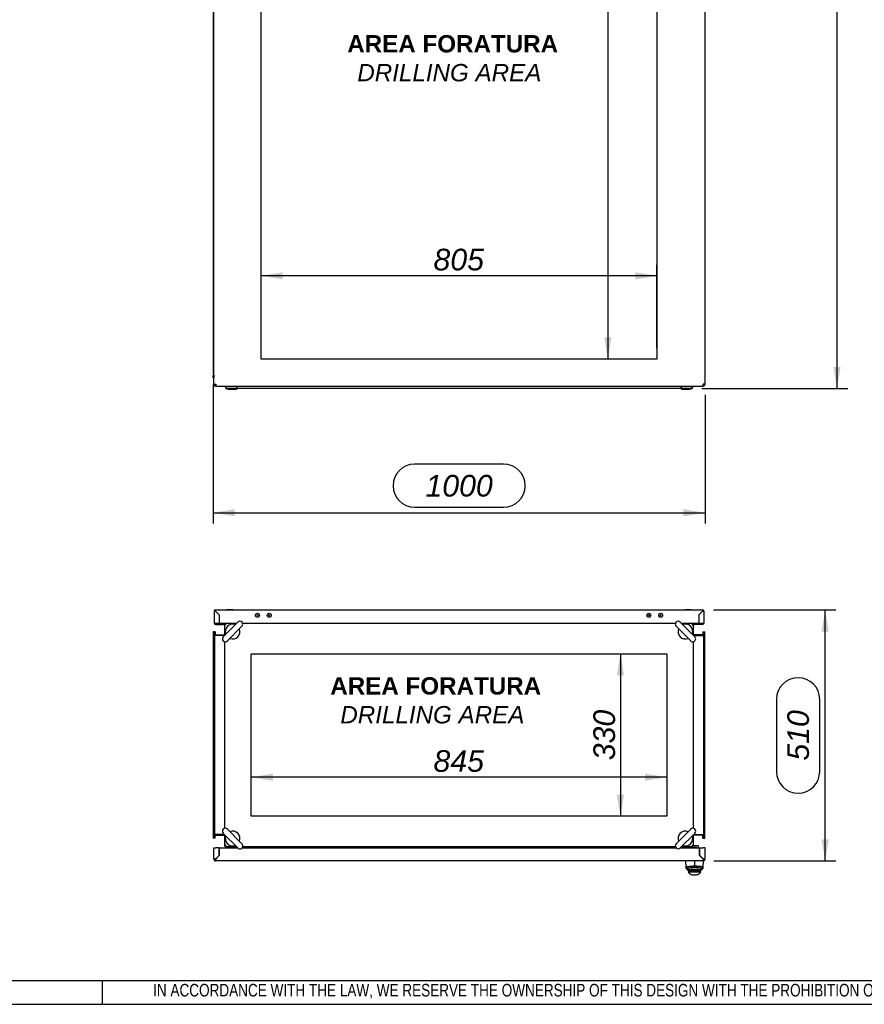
# Model space of a CAD drawing. Extents: x -15 to 412, y 11 to 308.
# Tile 6 of 10: x 203 to 310, y 11 to 136. Entities that reach past the tile are written whole.
import ezdxf
from ezdxf.lldxf.tags import DXFTag

# ---------------------------------------------------------------- set-up
doc = ezdxf.new("R2010")
doc.units = 0
doc.layers.get('0').update_dxf_attribs({"linetype": 'CONTINUOUS'})
for name, color, linetype in [('_TRANSLATION', 7, 'CONTINUOUS'), ('AE00100_03', 7, 'CONTINUOUS'), ('AE00198_03', 7, 'CONTINUOUS'), ('AE00219_03', 7, 'CONTINUOUS'), ('AE00715_01', 7, 'CONTINUOUS'), ('AE00992_10', 7, 'CONTINUOUS'), ('AE00992_31', 7, 'CONTINUOUS'), ('DEFAULT', 7, 'CONTINUOUS'), ('DV1__TRANSLATION', 7, 'CONTINUOUS'), ('DV4__TRANSLATION', 7, 'CONTINUOUS'), ('F0000000_08', 7, 'CONTINUOUS'), ('F0000000_12', 7, 'CONTINUOUS'), ('F0000000_13', 7, 'CONTINUOUS'), ('F0000000_27', 7, 'CONTINUOUS'), ('F0000000_28', 7, 'CONTINUOUS'), ('F0000001_24', 7, 'CONTINUOUS'), ('M0000000_06', 7, 'CONTINUOUS'), ('M0000000_14', 7, 'CONTINUOUS'), ('M0000000_37', 7, 'CONTINUOUS'), ('M0000000_44', 7, 'CONTINUOUS'), ('M0000000_53', 7, 'CONTINUOUS'), ('M0000000_61', 7, 'CONTINUOUS')]:
    doc.layers.add(name, color=color, linetype=linetype)
doc.styles.add('SEACAD_ARIAL', font='arial.ttf')
doc.styles.add('SEACAD_ARIALI', font='ariali.ttf')
tags = doc.linetypes.add('CENTER2', pattern=[28.575, 19.05, -3.175, 3.175, -3.175]).pattern_tags.tags
tags[10:11] = [DXFTag(74, 4), DXFTag(75, 0), DXFTag(340, '0'), DXFTag(46, 0.0), DXFTag(50, 0.0), DXFTag(44, 0.0), DXFTag(45, 0.0)]
tags[8:9] = [DXFTag(74, 4), DXFTag(75, 0), DXFTag(340, '0'), DXFTag(46, 0.0), DXFTag(50, 0.0), DXFTag(44, 0.0), DXFTag(45, 0.0)]
tags[6:7] = [DXFTag(74, 4), DXFTag(75, 0), DXFTag(340, '0'), DXFTag(46, 0.0), DXFTag(50, 0.0), DXFTag(44, 0.0), DXFTag(45, 0.0)]
tags[4:5] = [DXFTag(74, 4), DXFTag(75, 0), DXFTag(340, '0'), DXFTag(46, 0.0), DXFTag(50, 0.0), DXFTag(44, 0.0), DXFTag(45, 0.0)]
doc.dimstyles.new('ISO', dxfattribs={"dimtxt": 2.75, "dimasz": 2.75, "dimexe": 1.375, "dimexo": 1.375, "dimgap": 0.6875, "dimtad": 1, "dimdec": 1, "dimlfac": 16, "dimtxsty": 'SEACAD_ARIAL', "dimblk1": '_SE_FILLED', "dimblk2": '_SE_FILLED', "dimsah": 1, "dimcen": 1.375, "dimazin": 3, "dimtfac": 0.7, "dimtdec": 3, "dimtmove": 0, "dimatfit": 3})

# ---------------------------------------------------------------- blocks, each defined once
blk = doc.blocks.new('SE')
at = {"layer": 'DV1__TRANSLATION', "color": 7, "linetype": 'CENTER2'}
for p, q in [((233.42, 92.95), (233.42, 210.45)), ((283.73, 210.45), (283.73, 92.95)), ((283.73, 92.95), (233.42, 92.95))]:
    blk.add_line(p, q, dxfattribs=at)
at = {"layer": 'F0000000_27', "color": 7, "linetype": 'CONTINUOUS'}
blk.add_line((227.67, 89.52), (227.62, 89.52), dxfattribs=at)
blk.add_arc((227.62, 89.69), 0.175, 207.664, 270, dxfattribs=at)
at = {"layer": 'F0000000_28', "color": 7, "linetype": 'CONTINUOUS'}
for p, q in [((227.42, 89.77), (227.42, 213.64)), ((289.85, 89.77), (289.85, 213.64)), ((227.42, 89.77), (227.67, 89.77)), ((227.67, 89.52), (289.6, 89.52)), ((227.67, 89.52), (227.67, 89.52)), ((289.85, 89.77), (289.6, 89.77)), ((289.6, 89.52), (289.6, 89.52))]:
    blk.add_line(p, q, dxfattribs=at)
for centre, radius, start, end in [((227.67, 89.77), 0.25, 180, 270), ((247.32, 89.74), 19.66, 179.9221, 180.6509), ((267.41, 89.75), 22.19, 359.3908, 0.0363), ((289.6, 89.77), 0.25, 270, 360)]:
    blk.add_arc(centre, radius, start, end, dxfattribs=at)
at = {"layer": 'M0000000_06', "color": 7, "linetype": 'CONTINUOUS'}
for p, q in [((228.87, 89.52), (228.87, 89.36)), ((228.92, 89.36), (228.92, 89.52)), ((230.32, 89.2), (229.07, 89.2)), ((229.07, 89.16), (229.32, 89.16)), ((229.32, 89.1), (229.32, 89.2)), ((229.45, 89.08), (229.34, 89.08)), ((230.13, 89.08), (229.45, 89.08)), ((230.24, 89.08), (230.13, 89.08)), ((230.26, 89.1), (230.26, 89.2)), ((230.26, 89.16), (230.32, 89.16)), ((230.32, 89.36), (230.32, 89.52)), ((230.32, 89.16), (230.32, 89.36)), ((230.32, 89.16), (230.38, 89.16)), ((230.38, 89.36), (230.38, 89.52)), ((230.38, 89.16), (230.38, 89.36)), ((286.76, 89.52), (286.76, 89.36)), ((286.76, 89.36), (286.76, 89.16)), ((286.82, 89.16), (286.76, 89.16)), ((286.82, 89.52), (286.82, 89.36)), ((286.82, 89.36), (286.82, 89.16)), ((288.07, 89.2), (286.82, 89.2)), ((286.82, 89.16), (286.88, 89.16)), ((286.88, 89.1), (286.88, 89.2)), ((287.01, 89.08), (286.9, 89.08)), ((287.7, 89.08), (287.01, 89.08)), ((287.81, 89.08), (287.7, 89.08)), ((287.82, 89.1), (287.82, 89.2)), ((287.82, 89.16), (288.07, 89.16)), ((288.23, 89.52), (288.23, 89.36)), ((288.27, 89.36), (288.27, 89.52))]:
    blk.add_line(p, q, dxfattribs=at)
for centre, radius, start, end in [((229.07, 89.36), 0.203, 180, 270), ((229.07, 89.36), 0.156, 180, 270), ((229.34, 89.1), 0.0156, 180, 270), ((230.24, 89.1), 0.0156, 270, 0), ((286.9, 89.1), 0.0156, 180, 270), ((287.81, 89.1), 0.0156, 270, 0), ((288.07, 89.36), 0.156, 270, 0), ((288.07, 89.36), 0.203, 270, 0)]:
    blk.add_arc(centre, radius, start, end, dxfattribs=at)
at = {"layer": 'M0000000_14', "color": 7, "linetype": 'CONTINUOUS'}
for p in [(227.32, 212.33), (227.42, 91.08)]:
    blk.add_line(p, (227.32, 91.08), dxfattribs=at)
at = {"layer": 'M0000000_44', "color": 7, "linetype": 'CONTINUOUS'}
for p, q in [((227.32, 90.6), (227.32, 90.85)), ((227.4, 90.85), (227.4, 90.6)), ((227.4, 90.6), (227.4, 90.84))]:
    blk.add_line(p, q, dxfattribs=at)
for centre, radius, start, end in [((227.55, 90.85), 0.231, 126.4837, 180), ((227.4, 90.6), 0.0781, 180, 281.537), ((227.55, 90.85), 0.156, 151.6424, 180), ((227.56, 90.84), 0.156, 156.9261, 180), ((227.4, 90.6), 0.00313, 180, 0)]:
    blk.add_arc(centre, radius, start, end, dxfattribs=at)
at = {"layer": 'M0000000_53', "color": 7, "linetype": 'CONTINUOUS'}
blk.add_line((286.76, 89.2), (230.38, 89.2), dxfattribs=at)
blk = doc.blocks.new('SE3')
at = {"layer": 'AE00100_03', "color": 7, "linetype": 'CONTINUOUS'}
for centre, radius in [((232.95, 60.39), 0.25), ((232.95, 60.39), 0.0625), ((234.45, 60.39), 0.25), ((234.45, 60.39), 0.0625), ((282.7, 60.39), 0.25), ((282.7, 60.39), 0.0625), ((284.2, 60.39), 0.25), ((284.2, 60.39), 0.0625)]:
    blk.add_circle(centre, radius, dxfattribs=at)
at = {"layer": 'AE00198_03', "color": 7, "linetype": 'CONTINUOUS'}
for p, q in [((229.12, 30.86), (229.12, 30.83)), ((229.77, 30.83), (229.77, 30.86)), ((287.37, 30.89), (287.37, 30.85)), ((287.37, 30.85), (288.02, 30.85)), ((288.02, 30.85), (288.02, 30.89))]:
    blk.add_line(p, q, dxfattribs=at)
for centre, start, end in [((287.74, 31.18), 222.1747, 225.145), ((287.65, 31.18), 314.855, 317.8253)]:
    blk.add_arc(centre, 0.5, start, end, dxfattribs=at)
at = {"layer": 'AE00219_03', "color": 7, "linetype": 'CONTINUOUS'}
for p, q in [((229.82, 61.09), (229.07, 61.09)), ((229.07, 61.09), (229.07, 61.08)), ((229.82, 61.08), (229.82, 61.09)), ((288.07, 61.09), (287.32, 61.09)), ((287.32, 61.09), (287.32, 61.08)), ((288.07, 61.08), (288.07, 61.09))]:
    blk.add_line(p, q, dxfattribs=at)
at = {"layer": 'AE00715_01', "color": 7, "linetype": 'CONTINUOUS'}
for p, q in [((230.45, 59.52), (228.6, 57.67)), ((229.13, 57.14), (230.98, 58.99)), ((286.16, 58.99), (288.02, 57.14)), ((288.55, 57.67), (286.69, 59.52)), ((228.6, 32.68), (230.45, 30.82)), ((230.98, 31.36), (229.13, 33.21)), ((288.02, 33.21), (286.16, 31.36)), ((286.69, 30.82), (288.55, 32.68))]:
    blk.add_line(p, q, dxfattribs=at)
for centre, radius, start, end in [((229.79, 58.33), 0.937, 68.5782, 201.4218), ((230.72, 59.26), 0.375, 315, 135), ((286.42, 59.26), 0.375, 45, 225), ((287.35, 58.33), 0.937, 338.9605, 111.4218), ((228.86, 57.4), 0.375, 135, 315), ((229.79, 58.33), 0.937, 248.5782, 21.4218), ((287.35, 58.33), 0.937, 158.5782, 291.4218), ((288.28, 57.4), 0.375, 225, 45), ((228.86, 32.95), 0.375, 45, 225), ((229.79, 32.02), 0.938, 338.5782, 111.4218), ((287.35, 32.02), 0.937, 68.5782, 201.4218), ((288.28, 32.95), 0.375, 315, 135), ((229.79, 32.02), 0.937, 158.5782, 291.4218), ((230.72, 31.09), 0.375, 225, 45), ((286.42, 31.09), 0.375, 135, 315), ((287.35, 32.02), 0.938, 248.5782, 21.4218)]:
    blk.add_arc(centre, radius, start, end, dxfattribs=at)
at = {"layer": 'AE00992_10', "color": 7, "linetype": 'CONTINUOUS'}
for p, q in [((287.44, 28.39), (287.41, 29.17)), ((288.51, 29.16), (288.51, 28.54)), ((289.38, 29.65), (289.38, 29.64)), ((289.57, 29.46), (289.57, 29.46)), ((289.57, 29.46), (289.57, 29.46)), ((289.6, 29.17), (289.57, 28.39)), ((287.45, 28.23), (287.44, 28.39)), ((287.67, 28.18), (287.44, 28.39)), ((287.66, 28.02), (287.45, 28.23)), ((287.45, 28.23), (287.67, 28.02)), ((287.67, 28.06), (287.66, 28.05)), ((287.66, 28.05), (287.66, 28.02)), ((287.67, 28.18), (287.67, 28.06)), ((287.7, 27.98), (287.7, 28.06)), ((287.7, 27.92), (287.7, 27.98)), ((287.89, 27.8), (287.7, 27.98)), ((287.89, 27.74), (287.7, 27.92)), ((287.7, 27.74), (287.89, 27.74)), ((287.7, 27.74), (287.85, 27.58)), ((287.89, 27.8), (287.89, 27.74)), ((289.12, 27.74), (287.89, 27.74)), ((288.51, 28.54), (288.51, 28.33)), ((289.31, 27.98), (289.12, 27.8)), ((289.31, 27.92), (289.12, 27.74)), ((289.12, 27.74), (289.12, 27.8)), ((289.12, 27.74), (289.32, 27.74)), ((289.16, 27.58), (289.32, 27.74)), ((289.31, 27.98), (289.31, 28.07)), ((289.31, 27.98), (289.31, 27.92)), ((289.57, 28.39), (289.35, 28.18)), ((289.57, 28.23), (289.35, 28.02)), ((289.35, 28.02), (289.57, 28.23)), ((289.35, 28.05), (289.35, 28.18)), ((289.35, 28.02), (289.35, 28.05)), ((289.35, 28.05), (289.35, 28.05)), ((289.57, 28.39), (289.57, 28.23)), ((288.26, 27.42), (288.75, 27.42))]:
    blk.add_line(p, q, dxfattribs=at)
for centre, radius, start, end in [((288.51, 22.8), 5.32, 80.8971, 99.0474), ((288.26, 28.05), 0.625, 228.5904, 270), ((288.75, 28.05), 0.625, 270, 311.4096)]:
    blk.add_arc(centre, radius, start, end, dxfattribs=at)
for points, knots in [([(287.44, 28.39), (287.44, 28.4), (287.44, 28.4), (287.45, 28.41), (287.46, 28.42), (287.48, 28.42), (287.49, 28.43), (287.5, 28.43), (287.51, 28.44), (287.54, 28.45), (287.61, 28.46), (287.74, 28.49), (287.88, 28.5), (288.03, 28.52), (288.19, 28.53), (288.35, 28.54), (288.45, 28.54), (288.51, 28.54)], [0, 0, 0, 0, 0.050345, 0.095223, 0.134632, 0.168574, 0.197046, 0.220048, 0.23758, 0.249642, 0.383241, 0.499291, 0.605676, 0.70888, 0.808958, 0.905976, 1, 1, 1, 1]), ([(288.51, 28.33), (288.5, 28.33), (288.49, 28.33), (288.46, 28.33), (288.44, 28.33), (288.42, 28.33), (288.4, 28.33), (288.37, 28.32), (288.35, 28.32), (288.33, 28.32), (288.31, 28.32), (288.29, 28.32), (288.27, 28.32), (288.24, 28.32), (288.22, 28.32), (288.2, 28.31), (288.14, 28.31), (288.03, 28.3), (287.9, 28.28), (287.8, 28.25), (287.74, 28.24), (287.71, 28.22), (287.7, 28.22), (287.68, 28.21), (287.68, 28.2), (287.67, 28.19), (287.67, 28.19), (287.67, 28.18), (287.67, 28.18)], [0, 0, 0, 0, 0.016652, 0.03324, 0.049776, 0.066272, 0.082741, 0.099195, 0.115646, 0.132107, 0.14859, 0.165107, 0.18167, 0.198292, 0.214985, 0.23176, 0.248629, 0.372833, 0.49775, 0.62267, 0.748317, 0.784521, 0.82047, 0.856266, 0.892012, 0.927815, 0.963776, 1, 1, 1, 1]), ([(287.7, 27.98), (287.7, 27.99), (287.71, 27.99), (287.72, 28), (287.73, 28.01), (287.77, 28.02), (287.84, 28.03), (287.98, 28.05), (288.2, 28.07), (288.41, 28.08), (288.61, 28.08), (288.82, 28.07), (289.04, 28.05), (289.17, 28.03), (289.25, 28.02), (289.29, 28), (289.31, 27.99), (289.31, 27.99), (289.31, 27.98)], [0, 0, 0, 0, 0.025166, 0.054446, 0.087839, 0.125344, 0.199913, 0.250411, 0.382686, 0.499745, 0.500022, 0.617437, 0.74953, 0.800636, 0.874573, 0.925008, 0.966819, 1, 1, 1, 1]), ([(289.12, 27.8), (289.12, 27.8), (289.12, 27.81), (289.11, 27.81), (289.1, 27.82), (289.07, 27.83), (289.02, 27.85), (288.95, 27.86), (288.85, 27.88), (288.71, 27.89), (288.51, 27.9), (288.3, 27.89), (288.16, 27.88), (288.07, 27.86), (287.99, 27.85), (287.94, 27.83), (287.9, 27.81), (287.89, 27.8), (287.89, 27.8)], [0, 0, 0, 0, 0.031647, 0.063115, 0.094704, 0.126708, 0.189808, 0.252326, 0.31481, 0.377086, 0.500331, 0.623496, 0.685583, 0.748041, 0.810784, 0.873637, 0.936812, 1, 1, 1, 1]), ([(288.51, 28.54), (288.53, 28.54), (288.59, 28.54), (288.67, 28.54), (288.75, 28.53), (288.83, 28.53), (288.91, 28.52), (288.99, 28.52), (289.06, 28.51), (289.13, 28.5), (289.2, 28.5), (289.29, 28.48), (289.4, 28.46), (289.49, 28.44), (289.56, 28.42), (289.57, 28.4), (289.57, 28.39)], [0, 0, 0, 0, 0.0469, 0.094494, 0.142789, 0.191794, 0.241519, 0.29197, 0.343156, 0.395085, 0.447761, 0.501194, 0.617211, 0.750743, 0.831115, 1, 1, 1, 1]), ([(289.35, 28.18), (289.35, 28.18), (289.35, 28.18), (289.35, 28.19), (289.35, 28.19), (289.35, 28.19), (289.34, 28.2), (289.34, 28.2), (289.34, 28.2), (289.33, 28.21), (289.33, 28.21), (289.32, 28.22), (289.31, 28.22), (289.31, 28.22), (289.3, 28.23), (289.27, 28.24), (289.22, 28.25), (289.11, 28.28), (288.99, 28.3), (288.88, 28.31), (288.8, 28.32), (288.76, 28.32), (288.72, 28.32), (288.68, 28.32), (288.64, 28.32), (288.59, 28.33), (288.55, 28.33), (288.52, 28.33), (288.51, 28.33)], [0, 0, 0, 0, 0.018185, 0.036288, 0.054322, 0.072299, 0.090233, 0.108135, 0.126019, 0.143898, 0.161785, 0.179693, 0.197635, 0.215623, 0.23367, 0.25179, 0.377253, 0.50224, 0.626949, 0.751311, 0.782601, 0.813674, 0.844609, 0.875484, 0.906381, 0.93738, 0.96856, 1, 1, 1, 1])]:
    blk.add_open_spline(points, degree=3, knots=knots, dxfattribs=at)
at = {"layer": 'AE00992_31', "color": 7, "linetype": 'CONTINUOUS'}
for p, q in [((289.17, 30.74), (289.16, 30.74)), ((289.16, 30.47), (289.17, 30.47)), ((289.17, 30.46), (289.16, 30.46)), ((289.26, 29.77), (289.26, 29.77)), ((289.29, 29.74), (289.29, 29.74)), ((289.35, 29.67), (289.35, 29.68))]:
    blk.add_line(p, q, dxfattribs=at)
at = {"layer": 'DV4__TRANSLATION', "color": 7, "linetype": 'CENTER2'}
for p, q in [((232.17, 55.49), (284.98, 55.49)), ((232.17, 34.86), (232.17, 55.49)), ((284.98, 55.49), (284.98, 34.86)), ((284.98, 34.86), (232.17, 34.86))]:
    blk.add_line(p, q, dxfattribs=at)
at = {"layer": 'F0000000_08', "color": 7, "linetype": 'CONTINUOUS'}
for p, q in [((228.92, 30.92), (228.92, 30.99)), ((229.79, 30.86), (228.98, 30.86)), ((230.16, 30.89), (230.13, 30.83)), ((230.19, 30.97), (230.16, 30.89))]:
    blk.add_line(p, q, dxfattribs=at)
for centre, radius, start, end in [((228.98, 30.92), 0.0625, 180, 270), ((229.79, 30.8), 0.0625, 69.6359, 90), ((229.79, 30.8), 0.0625, 30, 69.6359), ((230.07, 31.02), 0.125, 339.5226, 345.5225)]:
    blk.add_arc(centre, radius, start, end, dxfattribs=at)
at = {"layer": 'F0000000_12', "color": 7, "linetype": 'CONTINUOUS'}
blk.add_line((228.1, 30.71), (228.11, 30.71), dxfattribs=at)
at = {"layer": 'F0000000_13', "color": 7, "linetype": 'CONTINUOUS'}
blk.add_line((228.11, 30.59), (228.1, 30.61), dxfattribs=at)
at = {"layer": 'F0000000_27', "color": 7, "linetype": 'CONTINUOUS'}
for p, q in [((227.45, 60.91), (227.45, 59.41)), ((227.62, 61.08), (289.52, 61.08)), ((228.07, 60.46), (227.62, 60.91)), ((227.62, 60.91), (227.62, 60.9)), ((227.62, 60.9), (227.62, 60.91)), ((227.62, 60.9), (228.07, 60.45)), ((228.07, 60.46), (228.07, 60.46)), ((228.07, 60.46), (228.07, 59.36)), ((228.07, 60.45), (228.07, 59.36)), ((289.07, 60.46), (289.52, 60.91)), ((289.52, 60.9), (289.07, 60.45)), ((289.07, 60.46), (289.07, 60.46)), ((289.07, 60.46), (289.07, 59.36)), ((289.07, 60.45), (289.07, 59.36)), ((289.52, 60.91), (289.52, 60.9)), ((289.52, 60.9), (289.52, 60.91)), ((289.7, 60.91), (289.7, 59.41)), ((227.62, 59.36), (227.45, 59.36)), ((227.47, 59.33), (227.62, 59.33)), ((228.07, 59.36), (227.62, 59.36)), ((227.62, 59.33), (227.62, 59.33)), ((227.62, 59.33), (227.62, 59.33)), ((227.62, 59.33), (228.45, 59.33)), ((227.62, 59.24), (228.45, 59.24)), ((230.29, 59.36), (228.07, 59.36)), ((228.07, 59.36), (228.07, 59.33)), ((228.07, 59.36), (228.07, 59.33)), ((228.45, 59.33), (228.63, 59.33)), ((228.63, 59.24), (228.45, 59.24)), ((228.63, 59.33), (228.84, 59.33)), ((228.63, 59.33), (228.63, 59.24)), ((228.63, 59.24), (228.77, 59.24)), ((286.06, 59.36), (231.08, 59.36)), ((289.07, 59.36), (286.85, 59.36)), ((288.3, 59.33), (288.51, 59.33)), ((288.37, 59.24), (288.51, 59.24)), ((288.51, 59.33), (288.7, 59.33)), ((288.51, 59.24), (288.51, 59.33)), ((288.7, 59.24), (288.51, 59.24)), ((289.52, 59.33), (288.7, 59.33)), ((289.52, 59.24), (288.7, 59.24)), ((289.07, 59.36), (289.52, 59.36)), ((289.07, 59.36), (289.07, 59.33)), ((289.07, 59.36), (289.07, 59.33)), ((289.52, 59.36), (289.69, 59.36)), ((289.68, 59.33), (289.52, 59.33)), ((289.53, 59.33), (289.52, 59.33)), ((289.52, 59.33), (289.52, 59.33))]:
    blk.add_line(p, q, dxfattribs=at)
for centre, radius, start, end in [((227.62, 60.91), 0.175, 90, 180), ((227.61, 71.78), 10.87, 269.1297, 270.0518), ((217.99, 60.92), 9.63, 359.8886, 0.9299), ((289.52, 60.91), 0.175, 0, 90), ((300.39, 60.92), 10.87, 179.1297, 180.0518), ((289.54, 70.53), 9.63, 269.8886, 270.9299), ((227.62, 59.41), 0.175, 180, 207.664), ((227.62, 59.41), 0.175, 207.664, 270), ((227.62, 59.41), 0.0813, 217.8681, 270), ((289.52, 59.41), 0.0813, 270, 322.1319), ((289.52, 59.41), 0.175, 270, 332.336), ((289.52, 59.41), 0.175, 332.336, 0)]:
    blk.add_arc(centre, radius, start, end, dxfattribs=at)
for centre, major_axis, start_param, end_param in [((227.62, 59.41), (0.175, 0), 3.141593, 3.431057), ((227.62, 59.41), (0.0813, 0), 3.803715, 4.712389), ((289.52, 59.41), (-0.0812, 0), 1.570796, 2.47947), ((289.52, 59.41), (-0.175, 0), 2.852128, 3.141593)]:
    blk.add_ellipse(centre, major_axis=major_axis, ratio=0.998462, start_param=start_param, end_param=end_param, dxfattribs=at)
at = {"layer": 'F0000000_28', "color": 7, "linetype": 'CONTINUOUS'}
for p, q in [((227.42, 29.42), (227.42, 30.83)), ((227.42, 30.83), (227.67, 30.83)), ((228.1, 30.83), (227.67, 30.83)), ((228.1, 29.86), (228.1, 30.83)), ((228.11, 29.86), (228.11, 30.83)), ((228.11, 30.83), (230.45, 30.83)), ((230.99, 30.83), (286.15, 30.83)), ((286.7, 30.83), (289.16, 30.83)), ((289.16, 29.86), (289.16, 30.83)), ((289.17, 30.83), (289.6, 30.83)), ((289.17, 29.86), (289.17, 30.83)), ((289.85, 30.83), (289.6, 30.83)), ((289.85, 29.42), (289.85, 30.83)), ((227.67, 29.43), (228.1, 29.86)), ((228.1, 29.86), (227.67, 29.42)), ((227.67, 29.42), (227.67, 29.43)), ((289.6, 29.17), (227.67, 29.17)), ((228.11, 29.86), (228.1, 29.86)), ((289.16, 29.86), (289.16, 29.86)), ((289.16, 29.86), (289.6, 29.42)), ((289.6, 29.43), (289.17, 29.86)), ((289.6, 29.42), (289.6, 29.43))]:
    blk.add_line(p, q, dxfattribs=at)
for centre, radius, start, end in [((227.67, 29.42), 0.25, 180, 270), ((205.47, 29.41), 22.19, 359.3908, 0.0363), ((289.62, 7.23), 22.19, 89.3908, 90.0363), ((289.6, 29.42), 0.25, 270, 0), ((309.26, 29.4), 19.66, 179.9221, 180.6509)]:
    blk.add_arc(centre, radius, start, end, dxfattribs=at)
blk.add_open_spline([(227.67, 29.43), (227.66, 29.43), (227.64, 29.43), (227.62, 29.43), (227.59, 29.42), (227.58, 29.42), (227.56, 29.42), (227.55, 29.42), (227.53, 29.42), (227.51, 29.42), (227.49, 29.42), (227.48, 29.42), (227.47, 29.42), (227.46, 29.42), (227.44, 29.42), (227.44, 29.42), (227.43, 29.42), (227.43, 29.42), (227.42, 29.42), (227.42, 29.42), (227.42, 29.42), (227.42, 29.42)], degree=3, knots=[0, 0, 0, 0, 0.0625, 0.125, 0.1875, 0.25, 0.25, 0.3125, 0.375, 0.4375, 0.5, 0.5, 0.5625, 0.625, 0.6875, 0.75, 0.75, 0.8125, 0.875, 0.9375, 1, 1, 1, 1], dxfattribs=at)
at = {"layer": 'F0000001_24', "color": 7, "linetype": 'CONTINUOUS'}
for p, q in [((287.29, 30.92), (287.29, 30.99)), ((287.48, 30.89), (287.32, 30.89)), ((288.2, 30.89), (287.48, 30.89)), ((288.22, 30.89), (288.2, 30.89)), ((288.59, 30.89), (288.22, 30.89)), ((288.38, 31.14), (288.59, 31.14)), ((288.59, 31.14), (288.67, 31.14)), ((288.67, 30.89), (288.59, 30.89)), ((288.67, 31.14), (288.95, 31.14)), ((288.73, 30.89), (288.67, 30.89)), ((288.98, 31.11), (288.98, 30.83)), ((288.99, 31.02), (288.98, 31.02)), ((288.99, 30.98), (288.98, 30.98)), ((288.99, 30.98), (288.98, 30.98)), ((288.99, 30.98), (288.99, 30.83)), ((288.99, 30.97), (288.99, 30.97)), ((288.99, 30.88), (288.99, 30.88)), ((288.99, 30.84), (288.99, 30.84))]:
    blk.add_line(p, q, dxfattribs=at)
for centre, radius, start, end in [((287.32, 30.92), 0.0312, 180, 270), ((288.1, 30.83), 0.0625, 90, 180), ((288.73, 30.83), 0.0625, 0, 90), ((288.95, 31.11), 0.0312, 0, 90)]:
    blk.add_arc(centre, radius, start, end, dxfattribs=at)
at = {"layer": 'M0000000_14', "color": 7, "linetype": 'CONTINUOUS'}
for p, q in [((230.23, 59.36), (230.23, 59.36)), ((286.92, 59.36), (286.92, 59.36)), ((227.56, 57.89), (228.76, 57.89)), ((289.58, 57.89), (288.38, 57.89)), ((227.56, 32.46), (228.76, 32.46)), ((289.58, 32.46), (288.38, 32.46)), ((230.23, 30.99), (230.23, 30.83)), ((286.92, 30.99), (286.92, 30.83))]:
    blk.add_line(p, q, dxfattribs=at)
at = {"layer": 'M0000000_37', "color": 7, "linetype": 'CONTINUOUS'}
for p, q in [((229.16, 59.36), (229.16, 59.36)), ((229.3, 59.36), (229.3, 59.36)), ((229.59, 59.36), (229.59, 59.36)), ((229.74, 59.36), (229.74, 59.36)), ((287.41, 59.36), (287.41, 59.36)), ((287.55, 59.36), (287.55, 59.36)), ((287.84, 59.36), (287.84, 59.36)), ((287.99, 59.36), (287.99, 59.36))]:
    blk.add_line(p, q, dxfattribs=at)
at = {"layer": 'M0000000_44', "color": 7, "linetype": 'CONTINUOUS'}
for p, q in [((227.32, 58.3), (227.32, 32.05)), ((227.48, 58.3), (227.32, 58.3)), ((227.48, 58.3), (227.48, 32.05)), ((227.56, 58.3), (227.48, 58.3)), ((227.56, 58.3), (227.56, 57.83)), ((228.76, 57.83), (227.56, 57.83)), ((288.38, 57.83), (289.58, 57.83)), ((289.58, 58.3), (289.58, 57.83)), ((289.58, 58.3), (289.67, 58.3)), ((289.67, 32.05), (289.67, 58.3)), ((289.67, 58.3), (289.82, 58.3)), ((289.82, 32.05), (289.82, 58.3)), ((227.48, 32.05), (227.32, 32.05)), ((227.56, 32.05), (227.48, 32.05)), ((227.56, 32.05), (227.56, 32.52)), ((228.76, 32.52), (227.56, 32.52)), ((288.38, 32.52), (289.58, 32.52)), ((289.58, 32.05), (289.58, 32.52)), ((289.58, 32.05), (289.67, 32.05)), ((289.67, 32.05), (289.82, 32.05))]:
    blk.add_line(p, q, dxfattribs=at)
at = {"layer": 'M0000000_53', "color": 7, "linetype": 'CONTINUOUS'}
for p, q in [((230.29, 59.36), (230.29, 59.36)), ((286.85, 59.36), (286.85, 59.36)), ((230.29, 30.83), (230.29, 30.99)), ((286.85, 30.83), (286.85, 30.99))]:
    blk.add_line(p, q, dxfattribs=at)
at = {"layer": 'M0000000_61', "color": 7, "linetype": 'CONTINUOUS'}
for p, q in [((228.76, 59.21), (228.76, 59.18)), ((228.76, 59.19), (228.76, 57.83)), ((228.93, 59.19), (228.93, 59.36)), ((230.29, 59.36), (228.93, 59.36)), ((286.06, 59.36), (231.08, 59.36)), ((288.21, 59.36), (286.85, 59.36)), ((288.21, 59.36), (288.21, 59.19)), ((288.23, 59.36), (288.21, 59.36)), ((288.38, 57.83), (288.38, 59.19)), ((228.76, 57.04), (228.76, 33.31)), ((288.38, 33.31), (288.38, 57.04)), ((228.76, 32.52), (228.76, 31.16)), ((288.38, 31.16), (288.38, 32.52)), ((228.91, 30.99), (228.94, 30.99)), ((228.93, 30.99), (228.93, 31.16)), ((228.93, 30.99), (230.29, 30.99)), ((231.08, 30.99), (286.06, 30.99)), ((286.85, 30.99), (288.21, 30.99)), ((288.21, 31.16), (288.21, 30.99)), ((288.38, 31.14), (288.38, 31.16))]:
    blk.add_line(p, q, dxfattribs=at)
for centre, radius, start, end in [((228.93, 59.19), 0.175, 99.2594, 172.5262), ((228.93, 59.17), 0.193, 88.785, 98.1014), ((288.21, 59.19), 0.175, 0, 83.5192), ((228.93, 31.16), 0.175, 180, 263.5192), ((288.21, 31.18), 0.193, 268.7848, 278.1019), ((288.21, 31.16), 0.175, 279.2596, 352.5261)]:
    blk.add_arc(centre, radius, start, end, dxfattribs=at)
for points, knots in [([(228.93, 59.19), (228.91, 59.19), (228.89, 59.19), (228.85, 59.19), (228.83, 59.19), (228.79, 59.19), (228.78, 59.19), (228.76, 59.19), (228.76, 59.19), (228.76, 59.19)], [0, 0, 0, 0, 0.25, 0.25, 0.5, 0.5, 0.75, 0.75, 1, 1, 1, 1]), ([(288.21, 59.19), (288.21, 59.19), (288.21, 59.19), (288.22, 59.19), (288.23, 59.19), (288.23, 59.19), (288.25, 59.19), (288.26, 59.19), (288.28, 59.19), (288.29, 59.19), (288.31, 59.19), (288.32, 59.19), (288.33, 59.19), (288.34, 59.19), (288.35, 59.19), (288.36, 59.19), (288.37, 59.19), (288.38, 59.19), (288.38, 59.19), (288.38, 59.19), (288.38, 59.19), (288.38, 59.19), (288.38, 59.19), (288.38, 59.19), (288.38, 59.19)], [0, 0, 0, 0, 0.015632, 0.031264, 0.062522, 0.093779, 0.125036, 0.187528, 0.25002, 0.312514, 0.37501, 0.437506, 0.5, 0.562494, 0.62499, 0.687486, 0.74998, 0.812472, 0.874964, 0.906221, 0.937478, 0.968736, 0.984368, 1, 1, 1, 1]), ([(228.93, 31.16), (228.93, 31.16), (228.93, 31.16), (228.92, 31.16), (228.92, 31.16), (228.91, 31.16), (228.9, 31.16), (228.88, 31.16), (228.87, 31.16), (228.85, 31.16), (228.84, 31.16), (228.82, 31.16), (228.81, 31.16), (228.8, 31.16), (228.79, 31.16), (228.78, 31.16), (228.77, 31.16), (228.77, 31.16), (228.76, 31.16), (228.76, 31.16), (228.76, 31.16), (228.76, 31.16), (228.76, 31.16), (228.76, 31.16), (228.76, 31.16)], [0, 0, 0, 0, 0.015632, 0.031264, 0.062522, 0.093779, 0.125036, 0.187528, 0.25002, 0.312514, 0.37501, 0.437506, 0.5, 0.562494, 0.62499, 0.687486, 0.74998, 0.812472, 0.874964, 0.906221, 0.937478, 0.968736, 0.984368, 1, 1, 1, 1]), ([(288.21, 31.16), (288.23, 31.16), (288.25, 31.16), (288.3, 31.16), (288.32, 31.16), (288.35, 31.16), (288.36, 31.16), (288.38, 31.16), (288.38, 31.16), (288.38, 31.16)], [0, 0, 0, 0, 0.25, 0.25, 0.5, 0.5, 0.75, 0.75, 1, 1, 1, 1])]:
    blk.add_open_spline(points, degree=3, knots=knots, dxfattribs=at)
blk = doc.blocks.new('DMBLK145')
at = {"layer": '_TRANSLATION', "linetype": 'CONTINUOUS'}
for points in [[(277.03, 207.7), (277.94, 207.7), (277.49, 210.45)], [(277.03, 95.7), (277.49, 92.95), (277.94, 95.7)]]:
    blk.add_hatch(color=7, dxfattribs=at).paths.add_polyline_path(points)
at = {"layer": '_TRANSLATION', "color": 7, "linetype": 'CONTINUOUS'}
for p, q in [((282.35, 210.45), (276.11, 210.45)), ((277.49, 210.45), (277.49, 92.95)), ((282.35, 92.95), (276.11, 92.95))]:
    blk.add_line(p, q, dxfattribs=at)
at = {"layer": '_TRANSLATION', "color": 7, "linetype": 'CONTINUOUS', "style": 'SEACAD_ARIALI'}
blk.add_text('1880', height=2.75, rotation=90, dxfattribs=at).set_placement((276.8, 147.43))
blk = doc.blocks.new('_SE_FILLED')
at = {"color": 0}
blk.add_line((0, 0), (-1, 0), dxfattribs=at)
blk.add_solid([(0, 0), (-1, -0.1665), (-1, 0.1665), (0, 0)], dxfattribs=at)
blk = doc.blocks.new('DMBLK146')
at = {"layer": '_TRANSLATION', "linetype": 'CONTINUOUS'}
for points in [[(236.17, 103.99), (233.42, 103.53), (236.17, 103.08)], [(280.98, 103.99), (280.98, 103.08), (283.73, 103.53)]]:
    blk.add_hatch(color=7, dxfattribs=at).paths.add_polyline_path(points)
at = {"layer": '_TRANSLATION', "color": 7, "linetype": 'CONTINUOUS'}
for p, q in [((233.42, 94.33), (233.42, 104.91)), ((283.73, 94.33), (283.73, 104.91)), ((283.73, 103.53), (233.42, 103.53))]:
    blk.add_line(p, q, dxfattribs=at)
at = {"layer": '_TRANSLATION', "color": 7, "linetype": 'CONTINUOUS', "style": 'SEACAD_ARIALI'}
blk.add_text('805', height=2.75, dxfattribs=at).set_placement((255.33, 104.22))
blk = doc.blocks.new('DMBLK147')
at = {"layer": '_TRANSLATION', "linetype": 'CONTINUOUS'}
for points in [[(230.07, 72.96), (230.07, 73.88), (227.32, 73.42)], [(287.1, 72.96), (289.85, 73.42), (287.1, 73.88)]]:
    blk.add_hatch(color=7, dxfattribs=at).paths.add_polyline_path(points)
at = {"layer": '_TRANSLATION', "color": 7, "linetype": 'CONTINUOUS'}
for p, q in [((227.32, 89.7), (227.32, 72.05)), ((289.85, 88.39), (289.85, 72.05)), ((264.24, 79.61), (252.93, 79.61)), ((252.93, 74.11), (264.24, 74.11)), ((227.32, 73.42), (289.85, 73.42))]:
    blk.add_line(p, q, dxfattribs=at)
for centre, start, end in [((252.93, 76.86), 90, 270), ((264.24, 76.86), 270, 90)]:
    blk.add_arc(centre, 2.75, start, end, dxfattribs=at)
at = {"layer": '_TRANSLATION', "color": 7, "linetype": 'CONTINUOUS', "style": 'SEACAD_ARIALI'}
blk.add_text('1000', height=2.75, dxfattribs=at).set_placement((254.31, 75.48))
blk = doc.blocks.new('DMBLK148')
at = {"layer": '_TRANSLATION', "linetype": 'CONTINUOUS'}
for points in [[(307.08, 211.67), (306.62, 214.42), (306.16, 211.67)], [(307.08, 91.95), (306.16, 91.95), (306.62, 89.2)]]:
    blk.add_hatch(color=7, dxfattribs=at).paths.add_polyline_path(points)
at = {"layer": '_TRANSLATION', "color": 7, "linetype": 'CONTINUOUS'}
for p, q in [((289.58, 214.42), (308, 214.42)), ((306.62, 89.2), (306.62, 214.42)), ((300.43, 157.47), (300.43, 146.16)), ((305.93, 146.16), (305.93, 157.47)), ((289.45, 89.2), (308, 89.2))]:
    blk.add_line(p, q, dxfattribs=at)
for centre, start, end in [((303.18, 157.47), 0, 180), ((303.18, 146.16), 180, 0)]:
    blk.add_arc(centre, 2.75, start, end, dxfattribs=at)
at = {"layer": '_TRANSLATION', "color": 7, "linetype": 'CONTINUOUS', "style": 'SEACAD_ARIALI'}
blk.add_text('2000', height=2.75, rotation=90, dxfattribs=at).set_placement((304.56, 147.54))
blk = doc.blocks.new('DMBLK151')
at = {"layer": '_TRANSLATION', "linetype": 'CONTINUOUS'}
for points in [[(234.92, 39.36), (234.92, 40.27), (232.17, 39.81)], [(282.23, 39.36), (284.98, 39.81), (282.23, 40.27)]]:
    blk.add_hatch(color=7, dxfattribs=at).paths.add_polyline_path(points)
at = {"layer": '_TRANSLATION', "color": 7, "linetype": 'CONTINUOUS'}
blk.add_line((284.98, 39.81), (232.17, 39.81), dxfattribs=at)
at = {"layer": '_TRANSLATION', "color": 7, "linetype": 'CONTINUOUS', "style": 'SEACAD_ARIALI'}
blk.add_text('845', height=2.75, dxfattribs=at).set_placement((255.33, 40.5))
blk = doc.blocks.new('DMBLK152')
at = {"layer": '_TRANSLATION', "linetype": 'CONTINUOUS'}
for points in [[(279.55, 52.74), (279.09, 55.49), (278.63, 52.74)], [(279.55, 37.61), (278.63, 37.61), (279.09, 34.86)]]:
    blk.add_hatch(color=7, dxfattribs=at).paths.add_polyline_path(points)
at = {"layer": '_TRANSLATION', "color": 7, "linetype": 'CONTINUOUS'}
blk.add_line((279.09, 55.49), (279.09, 34.86), dxfattribs=at)
at = {"layer": '_TRANSLATION', "color": 7, "linetype": 'CONTINUOUS', "style": 'SEACAD_ARIALI'}
blk.add_text('330', height=2.75, rotation=90, dxfattribs=at).set_placement((278.4, 41.97))
blk = doc.blocks.new('DMBLK153')
at = {"layer": '_TRANSLATION', "linetype": 'CONTINUOUS'}
for points in [[(305.57, 58.33), (305.11, 61.08), (304.65, 58.33)], [(305.57, 31.92), (304.65, 31.92), (305.11, 29.17)]]:
    blk.add_hatch(color=7, dxfattribs=at).paths.add_polyline_path(points)
at = {"layer": '_TRANSLATION', "color": 7, "linetype": 'CONTINUOUS'}
for p, q in [((290.9, 61.08), (306.49, 61.08)), ((305.11, 29.17), (305.11, 61.08)), ((298.92, 49.71), (298.92, 40.54)), ((304.42, 40.54), (304.42, 49.71)), ((290.98, 29.17), (306.49, 29.17))]:
    blk.add_line(p, q, dxfattribs=at)
for centre, start, end in [((301.67, 49.71), 0, 180), ((301.67, 40.54), 180, 0)]:
    blk.add_arc(centre, 2.75, start, end, dxfattribs=at)
at = {"layer": '_TRANSLATION', "color": 7, "linetype": 'CONTINUOUS', "style": 'SEACAD_ARIALI'}
blk.add_text('510', height=2.75, rotation=90, dxfattribs=at).set_placement((303.05, 41.92))

msp = doc.modelspace()

# ---------------------------------------------------------------- linework, layer by layer
at = {"color": 7, "linetype": 'CONTINUOUS'}
for p, q in [((213.2718, 10.9545), (213.2718, 13.9833)), ((6.2345, 10.9591), (412.092, 10.9591))]:
    msp.add_line(p, q, dxfattribs=at)
at = {"layer": 'DEFAULT', "color": 7, "linetype": 'CONTINUOUS'}
msp.add_line((6.2345, 13.9879), (412.092, 13.9879), dxfattribs=at)

# ---------------------------------------------------------------- block references
at = {"layer": '_TRANSLATION'}
for name in ['SE', 'SE3']:
    msp.add_blockref(name, (0, 0), dxfattribs=at)

# ---------------------------------------------------------------- texts
at = {"insert": (219.6882, 11.6523), "char_height": 1.6, "width": 181.995713, "attachment_point": 7}
msp.add_mtext('{\\fArial Narrow|b0||i0||c0|p34;\\C7;\\H1.6;\\W0.94;IN ACCORDANCE WITH THE LAW, WE RESERVE THE OWNERSHIP OF THIS DESIGN WITH THE PROHIBITION OF REPRODUCING IT AND MAKING IT KNOWN TO THIRD PARTIES WITHOUT OUR AUTHORIZATION}', dxfattribs=at)
at = {"layer": '_TRANSLATION', "char_height": 2.2, "width": 30.578523, "attachment_point": 5}
for insert in [(257.3388, 131.1695), (255.1816, 49.5721)]:
    msp.add_mtext('{\\fArial|b0||i0||c0|p34;\\C7;\\H2.2;\\W1.; }{\\fArial|b1||i0||c0|p34;\\C7;\\H2.2;\\W1.;AREA FORATURA \\P}{\\fArial|b0||i1||c0|p34;\\C7;\\H2.2;\\W1.;DRILLING AREA}', dxfattribs=dict(at, insert=insert))

# ---------------------------------------------------------------- dimensions: what is measured, and where the dimension line sits
at = {"layer": '_TRANSLATION', "color": 7, "linetype": 'CONTINUOUS'}
for base, p1, p2, angle, override, picture, middle in [((306.6207, 89.2046), (288.0714, 89.2046), (288.2089, 214.4233), 89.937085, {"dimdec": 0, "dimrnd": 10, "dimtdec": 4}, 'DMBLK148', (306.6207, 151.814)), ((305.1105, 29.1743), (289.6027, 29.1743), (289.5214, 61.0805), 90.145905, {"dimdec": 0}, 'DMBLK153', (305.1105, 45.1274))]:
    dim = msp.add_linear_dim(base=base, p1=p1, p2=p2, angle=angle, text='\\A1;<>', dimstyle='ISO', override=override, dxfattribs=at)
    dim.commit()
    dim.dimension.update_dxf_attribs({"geometry": picture, "text_midpoint": middle, "dimtype": 161})
for base, p1, p2, angle, picture, middle in [((277.4857, 210.4546), (283.7277, 210.4546), (283.7277, 92.9546), 270, 'DMBLK145', (277.4857, 151.7046)), ((284.9777, 39.8134), (284.9777, 55.4868), (232.1652, 55.4868), 180, 'DMBLK151', (258.5714, 39.8134)), ((279.0901, 55.4868), (232.1652, 55.4868), (232.1652, 34.8618), 270, 'DMBLK152', (279.0901, 45.1743))]:
    dim = msp.add_linear_dim(base=base, p1=p1, p2=p2, angle=angle, text='\\A1;<>', dimstyle='ISO', dxfattribs=at)
    dim.commit()
    dim.dimension.update_dxf_attribs({"geometry": picture, "text_midpoint": middle, "dimtype": 161})
dim = msp.add_linear_dim(base=(233.4152, 103.5343), p1=(283.7277, 92.9546), p2=(233.4152, 92.9546), text='\\A1;<>', dimstyle='ISO', dxfattribs=at)
dim.commit()
dim.dimension.update_dxf_attribs({"geometry": 'DMBLK146', "text_midpoint": (258.5714, 103.5343), "dimtype": 160})
dim = msp.add_linear_dim(base=(289.8527, 73.4204), p1=(227.3214, 91.0796), p2=(289.8527, 89.7671), text='\\A1;<>', dimstyle='ISO', override={"dimdec": 0}, dxfattribs=at)
dim.commit()
dim.dimension.update_dxf_attribs({"geometry": 'DMBLK147', "text_midpoint": (258.5871, 73.4204), "dimtype": 160})

doc.saveas('drawing.dxf')
